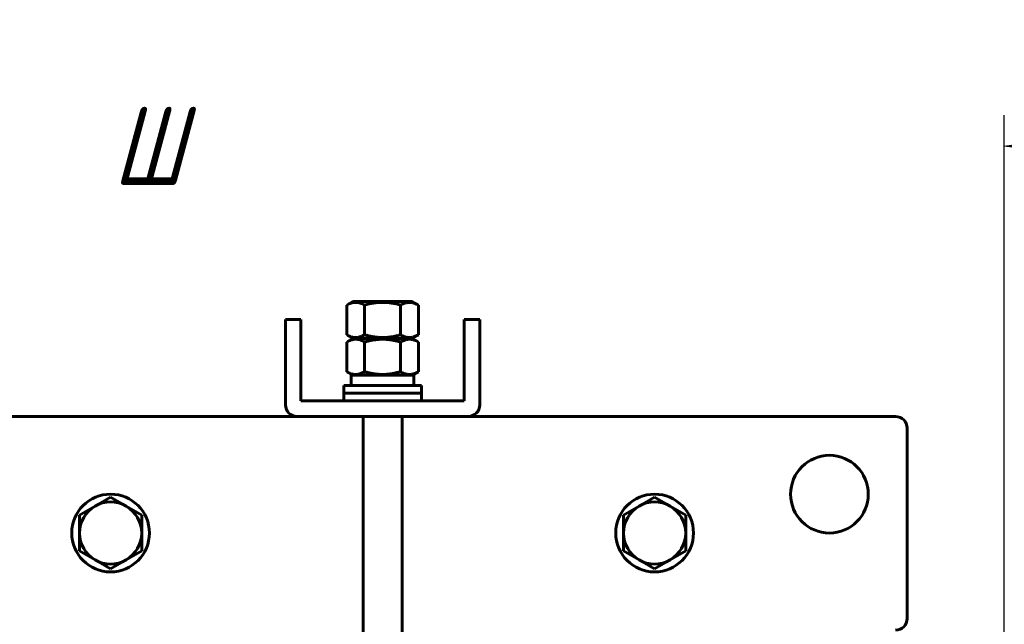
# Model space of a CAD drawing. Header units: millimetres. Extents: x 0 to 297, y 0 to 420.
# Tile 8 of 15: x 156 to 220, y 192 to 230. Entities that reach past the tile are written whole.
import ezdxf

# ---------------------------------------------------------------- set-up
doc = ezdxf.new("R2010")
doc.units = ezdxf.units.MM
doc.linetypes.add('K5LT_BASIC', pattern=[0])
doc.linetypes.add('K5LT_THIN', pattern=[0])
doc.layers.add('Системный слой', color=7, linetype='Continuous')
doc.styles.add('KDIMTEXTSTYLE', font='GOST_AU.SHX', dxfattribs={"width": 0.96, "oblique": 15, "height": 5})
doc.dimstyles.new('KDIMSTYLE (0.25)', dxfattribs={"dimtxt": 5, "dimasz": 1, "dimexe": 2, "dimexo": 0, "dimgap": 1, "dimtad": 1, "dimlfac": 4, "dimtxsty": 'KDIMTEXTSTYLE', "dimsah": 1, "dimcen": 0, "dimdle": 1, "dimadec": 0, "dimazin": 0, "dimtfac": 0.667, "dimtmove": 0, "dimatfit": 3, "dimfxl": 1, "dimtvp": 1, "dimtolj": 1, "dimtzin": 0, "dimarcsym": 0})

# ---------------------------------------------------------------- blocks, each defined once
blk = doc.blocks.new('U14')
at = {"layer": 'Системный слой', "color": 150, "linetype": 'K5LT_BASIC', "lineweight": 60, "true_color": 0x0080ff}
for p, q in [((177.742, 206.464), (177.335, 206.464)), ((182.335, 206.464), (177.742, 206.464))]:
    blk.add_line(p, q, dxfattribs=at)
blk = doc.blocks.new('U15')
at = {"layer": 'Системный слой', "color": 150, "linetype": 'K5LT_BASIC', "lineweight": 60, "true_color": 0x0080ff}
for p, q in [((177.742, 206.964), (177.335, 206.964)), ((182.335, 206.964), (177.742, 206.964))]:
    blk.add_line(p, q, dxfattribs=at)
blk = doc.blocks.new('U23')
at = {"layer": 'Системный слой', "color": 150, "linetype": 'K5LT_BASIC', "lineweight": 60, "true_color": 0x0080ff}
for p, q in [((178.882, 209.989), (177.929, 209.989)), ((181.741, 209.989), (178.882, 209.989))]:
    blk.add_line(p, q, dxfattribs=at)
blk = doc.blocks.new('U42')
at = {"layer": 'Системный слой', "color": 150, "linetype": 'K5LT_BASIC', "lineweight": 60, "true_color": 0x0080ff}
for p, q in [((178.585, 190.089), (178.585, 204.964)), ((178.585, 126.089), (178.585, 188.589)), ((178.585, 117.614), (178.585, 117.939))]:
    blk.add_line(p, q, dxfattribs=at)
blk = doc.blocks.new('U43')
at = {"layer": 'Системный слой', "color": 150, "linetype": 'K5LT_BASIC', "lineweight": 60, "true_color": 0x0080ff}
for p, q in [((181.085, 190.089), (181.085, 204.964)), ((181.085, 126.089), (181.085, 188.589)), ((181.085, 117.614), (181.085, 117.939))]:
    blk.add_line(p, q, dxfattribs=at)
blk = doc.blocks.new('U52')
at = {"layer": 'Системный слой', "color": 150, "linetype": 'K5LT_BASIC', "lineweight": 60, "true_color": 0x0080ff}
for p, q in [((174.335, 204.964), (150.335, 204.964)), ((212.835, 204.964), (185.335, 204.964))]:
    blk.add_line(p, q, dxfattribs=at)
blk = doc.blocks.new('U59')
at = {"layer": 'Системный слой', "color": 150, "linetype": 'K5LT_BASIC', "lineweight": 60, "true_color": 0x0080ff}
for p, q in [((180.788, 212.364), (177.929, 212.364)), ((181.741, 212.364), (180.788, 212.364))]:
    blk.add_line(p, q, dxfattribs=at)
blk = doc.blocks.new('KDIMARROW_01')
at = {"layer": 'Системный слой'}
blk.add_hatch(color=0, dxfattribs=at).paths.add_polyline_path([(-5, -0.658), (0, 0), (-5, 0.658), (-4.5, 0)])
at = {"layer": 'Системный слой', "color": 0, "linetype": 'K5LT_THIN', "lineweight": 18}
for p, q in [((-4.5, 0), (-5, 0.658)), ((-5, 0.658), (0, 0)), ((0, 0), (-5, -0.658)), ((-5, -0.658), (-4.5, 0)), ((0, 0), (-1, 0))]:
    blk.add_line(p, q, dxfattribs=at)

msp = doc.modelspace()

# ---------------------------------------------------------------- linework, layer by layer
at = {"layer": 'Системный слой', "color": 150, "linetype": 'K5LT_BASIC', "lineweight": 60, "true_color": 0x0080ff}
for p, q in [((177.9287, 212.3639), (177.5256, 212.1311)), ((181.7412, 212.3639), (182.1444, 212.1311)), ((177.5256, 210.2216), (177.5256, 212.1311)), ((178.6803, 210.2216), (178.6803, 212.1311)), ((180.9897, 210.2216), (180.9897, 212.1311)), ((182.1444, 210.2216), (182.1444, 212.1311)), ((173.585, 211.2139), (174.585, 211.2139)), ((173.585, 210.4639), (173.585, 211.2139)), ((174.585, 211.2139), (174.585, 210.4639)), ((185.085, 210.4639), (185.085, 211.2139)), ((185.085, 211.2139), (186.085, 211.2139)), ((186.085, 211.2139), (186.085, 210.4639)), ((173.585, 205.7139), (173.585, 210.4639)), ((174.585, 210.4639), (174.585, 205.9639)), ((185.085, 205.9639), (185.085, 210.4639)), ((186.085, 210.4639), (186.085, 205.7139)), ((177.9287, 209.9889), (177.5256, 210.2216)), ((177.9287, 209.9889), (177.5256, 209.7561)), ((177.5256, 207.8466), (177.5256, 209.7561)), ((181.7412, 209.9889), (177.9287, 209.9889)), ((178.6803, 207.8466), (178.6803, 209.7561)), ((180.9897, 207.8466), (180.9897, 209.7561)), ((181.7412, 209.9889), (182.1444, 210.2216)), ((181.7412, 209.9889), (182.1444, 209.7561)), ((182.1444, 207.8466), (182.1444, 209.7561)), ((177.9287, 207.6139), (177.5256, 207.8466)), ((181.7412, 207.6139), (182.1444, 207.8466)), ((177.8225, 207.6139), (177.8225, 206.9639)), ((181.8475, 207.6139), (177.8225, 207.6139)), ((181.8475, 207.6139), (181.8475, 206.9639)), ((177.335, 206.9639), (177.335, 206.4639)), ((182.335, 206.9639), (182.335, 206.4639)), ((174.585, 205.9639), (185.085, 205.9639)), ((177.335, 206.4639), (177.335, 205.9639)), ((182.335, 206.4639), (177.335, 206.4639)), ((182.335, 206.4639), (182.335, 205.9639)), ((185.335, 204.9639), (174.335, 204.9639)), ((213.585, 191.9639), (213.585, 204.2139)), ((162.335, 199.7733), (161.335, 199.1959)), ((163.335, 199.1959), (162.335, 199.7733)), ((197.335, 199.7733), (196.335, 199.1959)), ((198.335, 199.1959), (197.335, 199.7733)), ((161.335, 199.1959), (160.335, 198.6186)), ((164.335, 198.6186), (163.335, 199.1959)), ((196.335, 199.1959), (195.335, 198.6186)), ((199.335, 198.6186), (198.335, 199.1959)), ((160.335, 198.6186), (160.335, 197.4639)), ((164.335, 197.4639), (164.335, 198.6186)), ((195.335, 198.6186), (195.335, 197.4639)), ((199.335, 197.4639), (199.335, 198.6186)), ((160.335, 197.4639), (160.335, 196.3092)), ((164.335, 196.3092), (164.335, 197.4639)), ((195.335, 197.4639), (195.335, 196.3092)), ((199.335, 196.3092), (199.335, 197.4639)), ((160.335, 196.3092), (161.335, 195.7318)), ((163.335, 195.7318), (164.335, 196.3092)), ((195.335, 196.3092), (196.335, 195.7318)), ((198.335, 195.7318), (199.335, 196.3092)), ((161.335, 195.7318), (162.335, 195.1545)), ((162.335, 195.1545), (163.335, 195.7318)), ((196.335, 195.7318), (197.335, 195.1545)), ((197.335, 195.1545), (198.335, 195.7318))]:
    msp.add_line(p, q, dxfattribs=at)
for centre in [(208.585, 199.9639), (162.335, 197.4639), (197.335, 197.4639)]:
    msp.add_circle(centre, 2.5, dxfattribs=at)
for centre, radius, start, end in [((174.335, 205.7139), 0.75, 180, 270), ((185.335, 205.7139), 0.75, 270, 0), ((212.835, 204.2139), 0.75, 0, 90), ((162.335, 197.4639), 2, 120, 180), ((162.335, 197.4639), 2, 60, 120), ((162.335, 197.4639), 2, 0, 60), ((197.335, 197.4639), 2, 120, 180), ((197.335, 197.4639), 2, 60, 120), ((197.335, 197.4639), 2, 0, 60), ((162.335, 197.4639), 2, 180, 240), ((162.335, 197.4639), 2, 300, 0), ((197.335, 197.4639), 2, 180, 240), ((197.335, 197.4639), 2, 300, 0), ((162.335, 197.4639), 2, 240, 300), ((197.335, 197.4639), 2, 240, 300), ((212.835, 191.9639), 0.75, 270, 0)]:
    msp.add_arc(centre, radius, start, end, dxfattribs=at)
for points, knots in [([(177.5256, 212.1311), (177.6189, 212.185), (177.7135, 212.2299), (177.9063, 212.2925), (178.0052, 212.3097), (178.2003, 212.3097), (178.2973, 212.293), (178.4902, 212.2308), (178.5864, 212.1853), (178.6803, 212.1311)], [0.0034215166, 0.0034215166, 0.0034215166, 0.0034215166, 0.0057525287, 0.0057525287, 0.0080835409, 0.0080835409, 0.0104145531, 0.0104145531, 0.0127455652, 0.0127455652, 0.0127455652, 0.0127455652]), ([(178.6803, 212.1311), (178.8688, 212.1855), (179.0587, 212.2304), (179.4425, 212.2925), (179.6364, 212.3096), (179.9309, 212.3098), (180.0296, 212.3056), (180.2247, 212.2893), (180.3216, 212.2772), (180.6106, 212.2306), (180.8009, 212.1856), (180.9897, 212.1311)], [0.0000002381, 0.0000002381, 0.0000002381, 0.0000002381, 0.0023326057, 0.0023326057, 0.0046649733, 0.0046649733, 0.0058311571, 0.0058311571, 0.006997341, 0.006997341, 0.0093297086, 0.0093297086, 0.0093297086, 0.0093297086]), ([(180.9897, 212.1311), (181.0559, 212.1693), (181.1579, 212.2207), (181.2856, 212.2663), (181.3711, 212.2888), (181.4471, 212.3026), (181.5127, 212.3087), (181.5782, 212.3103), (181.6435, 212.3075), (181.7197, 212.2974), (181.7947, 212.2812), (181.8911, 212.2526), (182.008, 212.2053), (182.0994, 212.157), (182.1444, 212.1311)], [0, 0, 0, 0, 2.647855, 4.0331334, 4.9873359, 5.9684561, 6.9711097, 7.5141628, 8.4876086, 9.4762793, 10.4385898, 11.3725017, 13.1981603, 15, 15, 15, 15]), ([(178.6803, 210.2216), (178.6135, 210.1831), (178.5107, 210.1313), (178.3822, 210.0857), (178.2959, 210.0633), (178.22, 210.0498), (178.1555, 210.0439), (178.0907, 210.0424), (178.026, 210.0453), (177.9493, 210.0554), (177.8691, 210.0729), (177.7725, 210.1025), (177.6559, 210.1506), (177.5699, 210.196), (177.5256, 210.2216)], [0, 0, 0, 0, 2.6448212, 4.0488835, 5.0105795, 5.9916326, 6.9849905, 7.4978502, 8.4818522, 9.4652878, 10.4342862, 11.5598166, 13.2001217, 15, 15, 15, 15]), ([(177.5256, 209.7561), (177.6199, 209.8105), (177.7148, 209.8554), (177.9067, 209.9175), (178.0037, 209.9346), (178.1509, 209.9348), (178.2002, 209.9306), (178.2978, 209.9143), (178.3462, 209.9022), (178.4907, 209.8556), (178.5859, 209.8106), (178.6803, 209.7561)], [0.0000002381, 0.0000002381, 0.0000002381, 0.0000002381, 0.0023326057, 0.0023326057, 0.0046649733, 0.0046649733, 0.0058311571, 0.0058311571, 0.006997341, 0.006997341, 0.0093297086, 0.0093297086, 0.0093297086, 0.0093297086]), ([(180.9897, 210.2216), (180.9704, 210.216), (180.9314, 210.205), (180.8724, 210.189), (180.8136, 210.1737), (180.7351, 210.1542), (180.6367, 210.1318), (180.4865, 210.1015), (180.3573, 210.0808), (180.2494, 210.0674), (180.1953, 210.0614), (180.1411, 210.0563), (180.0869, 210.052), (180.0326, 210.0485), (179.9598, 210.0449), (179.8809, 210.0429), (179.7966, 210.0429), (179.7239, 210.0445), (179.6512, 210.0476), (179.5821, 210.052), (179.5165, 210.0574), (179.4539, 210.0636), (179.3915, 210.0709), (179.3148, 210.0811), (179.2238, 210.0952), (179.0799, 210.1214), (178.8984, 210.1616), (178.7529, 210.2007), (178.6803, 210.2216)], [0.0000002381, 0.0000002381, 0.0000002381, 0.0000002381, 0.0002417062, 0.0004831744, 0.0007246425, 0.0009661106, 0.0014490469, 0.0019319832, 0.0028015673, 0.0030189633, 0.0032363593, 0.0034537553, 0.0036711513, 0.0038883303, 0.0041055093, 0.0045398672, 0.0048266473, 0.0051134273, 0.0054002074, 0.0056869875, 0.0059366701, 0.0061863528, 0.0064360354, 0.006685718, 0.0071112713, 0.0075368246, 0.0084332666, 0.0093297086, 0.0093297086, 0.0093297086, 0.0093297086]), ([(178.6803, 209.7561), (178.6996, 209.7617), (178.7385, 209.7727), (178.7975, 209.7887), (178.8564, 209.804), (178.9349, 209.8235), (179.0333, 209.846), (179.1835, 209.8762), (179.3127, 209.8969), (179.4205, 209.9103), (179.4746, 209.9163), (179.5289, 209.9214), (179.583, 209.9257), (179.6374, 209.9292), (179.7101, 209.9328), (179.789, 209.9348), (179.8734, 209.9348), (179.946, 209.9332), (180.0188, 209.9301), (180.0879, 209.9257), (180.1535, 209.9204), (180.2161, 209.9141), (180.2785, 209.9069), (180.3552, 209.8966), (180.4462, 209.8825), (180.5901, 209.8563), (180.7715, 209.8161), (180.9171, 209.777), (180.9897, 209.7561)], [0.0000002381, 0.0000002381, 0.0000002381, 0.0000002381, 0.0002417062, 0.0004831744, 0.0007246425, 0.0009661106, 0.0014490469, 0.0019319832, 0.0028015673, 0.0030189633, 0.0032363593, 0.0034537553, 0.0036711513, 0.0038883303, 0.0041055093, 0.0045398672, 0.0048266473, 0.0051134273, 0.0054002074, 0.0056869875, 0.0059366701, 0.0061863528, 0.0064360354, 0.006685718, 0.0071112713, 0.0075368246, 0.0084332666, 0.0093297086, 0.0093297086, 0.0093297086, 0.0093297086]), ([(182.1444, 210.2216), (182.0781, 210.1834), (181.9762, 210.132), (181.8485, 210.0864), (181.763, 210.0639), (181.687, 210.0501), (181.6214, 210.044), (181.5558, 210.0424), (181.4906, 210.0452), (181.4144, 210.0553), (181.3394, 210.0716), (181.243, 210.1001), (181.1261, 210.1474), (181.0346, 210.1957), (180.9897, 210.2216)], [0, 0, 0, 0, 2.647855, 4.0331334, 4.9873359, 5.9684561, 6.9711097, 7.5141628, 8.4876086, 9.4762793, 10.4385898, 11.3725017, 13.1981603, 15, 15, 15, 15]), ([(180.9897, 209.7561), (181.0564, 209.7946), (181.1593, 209.8464), (181.2878, 209.892), (181.374, 209.9144), (181.4499, 209.928), (181.5145, 209.9338), (181.5793, 209.9353), (181.644, 209.9324), (181.7207, 209.9223), (181.8008, 209.9048), (181.8975, 209.8753), (182.014, 209.8271), (182.1, 209.7817), (182.1444, 209.7561)], [0, 0, 0, 0, 2.6448212, 4.0488835, 5.0105795, 5.9916326, 6.9849905, 7.4978502, 8.4818522, 9.4652878, 10.4342862, 11.5598166, 13.2001217, 15, 15, 15, 15]), ([(178.6803, 207.8466), (178.614, 207.8084), (178.5121, 207.757), (178.3844, 207.7114), (178.2989, 207.6889), (178.2229, 207.6751), (178.1573, 207.669), (178.0917, 207.6674), (178.0265, 207.6702), (177.9503, 207.6803), (177.8753, 207.6966), (177.7789, 207.7251), (177.662, 207.7724), (177.5705, 207.8207), (177.5256, 207.8466)], [0, 0, 0, 0, 2.647855, 4.0331334, 4.9873359, 5.9684561, 6.9711097, 7.5141628, 8.4876086, 9.4762793, 10.4385898, 11.3725017, 13.1981603, 15, 15, 15, 15]), ([(180.9897, 207.8466), (180.9704, 207.841), (180.9314, 207.83), (180.8724, 207.814), (180.8136, 207.7987), (180.7351, 207.7792), (180.6367, 207.7568), (180.4865, 207.7265), (180.3573, 207.7058), (180.2494, 207.6924), (180.1953, 207.6864), (180.1411, 207.6813), (180.0869, 207.677), (180.0326, 207.6735), (179.9598, 207.6699), (179.8809, 207.6679), (179.7966, 207.6679), (179.7239, 207.6695), (179.6512, 207.6726), (179.5821, 207.677), (179.5165, 207.6824), (179.4539, 207.6886), (179.3915, 207.6959), (179.3148, 207.7061), (179.2238, 207.7202), (179.0799, 207.7464), (178.8984, 207.7866), (178.7529, 207.8257), (178.6803, 207.8466)], [0.0000002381, 0.0000002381, 0.0000002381, 0.0000002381, 0.0002417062, 0.0004831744, 0.0007246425, 0.0009661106, 0.0014490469, 0.0019319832, 0.0028015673, 0.0030189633, 0.0032363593, 0.0034537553, 0.0036711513, 0.0038883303, 0.0041055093, 0.0045398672, 0.0048266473, 0.0051134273, 0.0054002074, 0.0056869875, 0.0059366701, 0.0061863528, 0.0064360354, 0.006685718, 0.0071112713, 0.0075368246, 0.0084332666, 0.0093297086, 0.0093297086, 0.0093297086, 0.0093297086]), ([(182.1444, 207.8466), (182.0896, 207.815), (181.9994, 207.7684), (181.883, 207.7229), (181.7977, 207.6973), (181.7195, 207.6801), (181.642, 207.6701), (181.564, 207.6669), (181.489, 207.6704), (181.4128, 207.6806), (181.3261, 207.6995), (181.1844, 207.7444), (181.0688, 207.801), (180.9897, 207.8466)], [0, 0, 0, 0, 2.074396, 3.3575132, 4.239852, 5.1514621, 6.1613594, 7.0115173, 7.9402404, 8.8547722, 9.7562972, 11.0753499, 14, 14, 14, 14])]:
    msp.add_open_spline(points, degree=3, knots=knots, dxfattribs=at)

# ---------------------------------------------------------------- block references
at = {"layer": 'Системный слой'}
for name in ['U59', 'U23', 'U15', 'U14', 'U52', 'U42', 'U43']:
    msp.add_blockref(name, (0, 0), dxfattribs=at)

# ---------------------------------------------------------------- dimensions: what is measured, and where the dimension line sits
at = {"layer": 'Системный слой', "color": 7}
msp.add_linear_dim(base=(109.6475, 222.3639), p1=(219.8337, 185.9847), p2=(109.6475, 195.6764), location=(164.7406, 222.3639), text='\\H5.0;\\W0.965;\\Q15;\\H5.0;\\W0.965;\\Q15;\\Q15;Ш', dimstyle='KDIMSTYLE (0.25)', override={"dimexo": 0, "dimblk1": 'KDIMARROW_01', "dimblk2": 'KDIMARROW_01', "dimse1": 0, "dimse2": 0, "dimclrt": 7, "dimtolj": 1}, dxfattribs=at).render()

doc.saveas('drawing.dxf')
